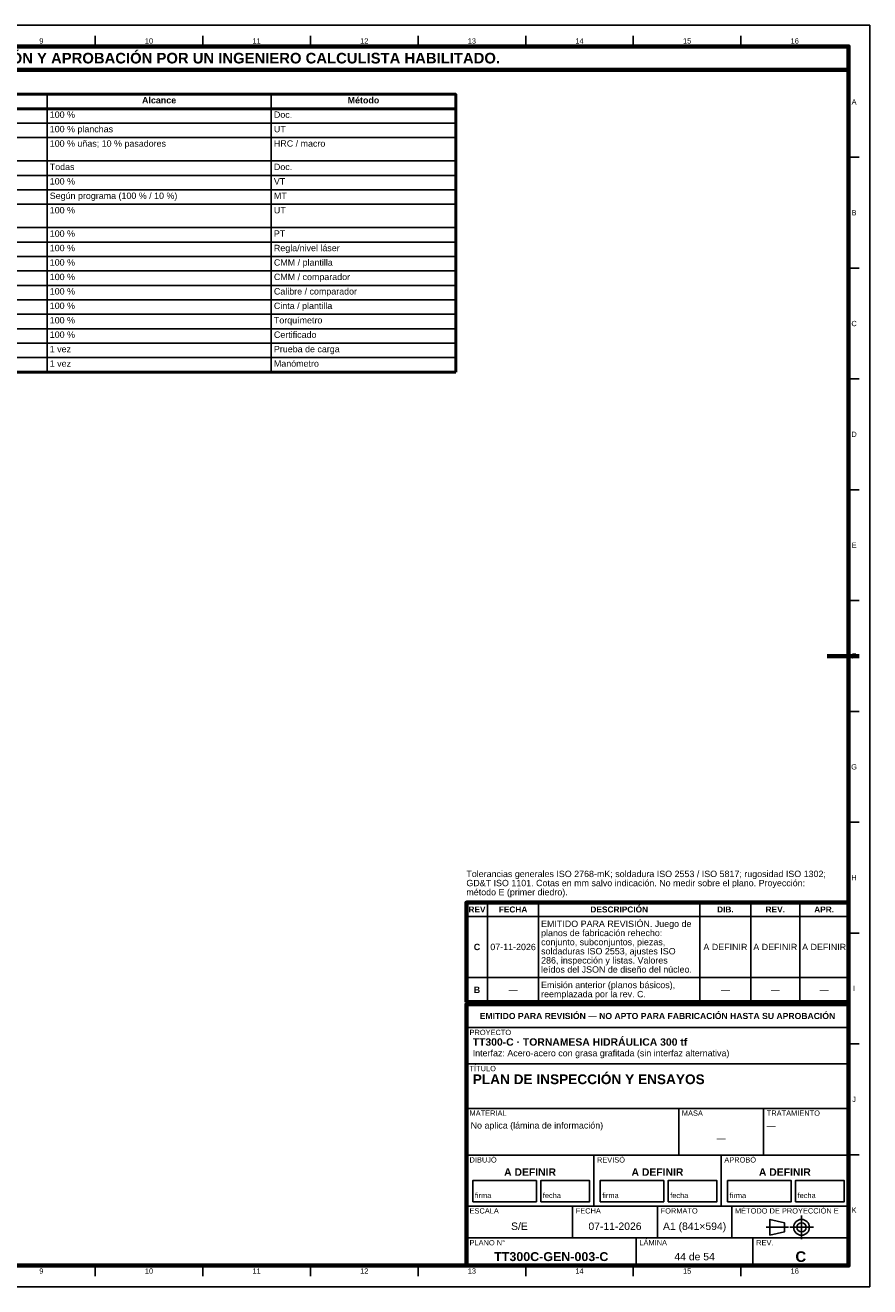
# Model space of a CAD drawing. Header units: millimetres. Extents: x 0 to 841, y 0 to 594.
# Tile 3 of 3: x 443 to 841, y 0 to 594. Entities that reach past the tile are written whole.
import ezdxf
from ezdxf.enums import TextEntityAlignment as Align

# ---------------------------------------------------------------- set-up
doc = ezdxf.new("R2010")
doc.units = ezdxf.units.MM
doc.linetypes.add('EJE', pattern=[31, 20, -4, 3, -4])
for name, color, linetype, lineweight in [('EJE', 7, 'EJE', 25), ('FINA', 7, 'CONTINUOUS', 25), ('MARCO', 7, 'CONTINUOUS', 70), ('TXT', 7, 'CONTINUOUS', 25), ('VIS', 7, 'CONTINUOUS', 50)]:
    doc.layers.add(name, color=color, linetype=linetype, lineweight=lineweight)
doc.styles.add('STD', font='LiberationSans-Regular.ttf')
doc.styles.add('STDB', font='LiberationSans-Bold.ttf')

msp = doc.modelspace()

# ---------------------------------------------------------------- linework, layer by layer
at = {"layer": 'EJE'}
for p, q in [((808.88, 22.42), (808.88, 33.58)), ((792.14, 28), (802.68, 28)), ((803.3, 28), (814.46, 28))]:
    msp.add_line(p, q, dxfattribs=at)
at = {"layer": 'FINA'}
for p, q in [((476.19, 584), (476.19, 589)), ((526.88, 584), (526.88, 589)), ((577.56, 584), (577.56, 589)), ((628.25, 584), (628.25, 589)), ((678.94, 584), (678.94, 589)), ((729.62, 584), (729.62, 589)), ((780.31, 584), (780.31, 589)), ((453.49, 561.5), (453.49, 430.7)), ((559.06, 561.5), (559.06, 430.7)), ((25, 554.7), (646, 554.7)), ((25, 547.9), (646, 547.9)), ((25, 541.1), (646, 541.1)), ((25, 530.1), (646, 530.1)), ((831, 531.82), (836, 531.82)), ((25, 523.3), (646, 523.3)), ((25, 516.5), (646, 516.5)), ((25, 509.7), (646, 509.7)), ((25, 498.7), (646, 498.7)), ((25, 491.9), (646, 491.9)), ((25, 485.1), (646, 485.1)), ((25, 478.3), (646, 478.3)), ((831, 479.64), (836, 479.64)), ((25, 471.5), (646, 471.5)), ((25, 464.7), (646, 464.7)), ((25, 457.9), (646, 457.9)), ((25, 451.1), (646, 451.1)), ((25, 444.3), (646, 444.3)), ((25, 437.5), (646, 437.5)), ((831, 427.45), (836, 427.45)), ((831, 375.27), (836, 375.27)), ((831, 323.09), (836, 323.09)), ((831, 270.91), (836, 270.91)), ((831, 218.73), (836, 218.73)), ((661, 134), (661, 180.9)), ((685, 134), (685, 180.9)), ((761, 134), (761, 180.9)), ((785, 134), (785, 180.9)), ((808, 134), (808, 180.9)), ((651, 174.4), (831, 174.4)), ((831, 166.55), (836, 166.55)), ((651, 145.6), (831, 145.6)), ((651, 134), (831, 134)), ((651, 133), (831, 133)), ((651, 122), (831, 122)), ((831, 114.36), (836, 114.36)), ((651, 105), (831, 105)), ((651, 84), (831, 84)), ((751, 62), (751, 84)), ((791, 62), (791, 84)), ((651, 62), (831, 62)), ((711, 38), (711, 62)), ((771, 38), (771, 62)), ((831, 62.18), (836, 62.18)), ((651, 38), (831, 38)), ((701, 23), (701, 38)), ((741, 23), (741, 38)), ((776, 23), (776, 38)), ((651, 23), (831, 23)), ((731, 10), (731, 23)), ((786, 10), (786, 23)), ((476.19, 10), (476.19, 5)), ((526.88, 10), (526.88, 5)), ((577.56, 10), (577.56, 5)), ((628.25, 10), (628.25, 5)), ((678.94, 10), (678.94, 5)), ((729.62, 10), (729.62, 5)), ((780.31, 10), (780.31, 5))]:
    msp.add_line(p, q, dxfattribs=at)
for points in [[(0, 0), (841, 0), (841, 594), (0, 594)], [(654, 40), (684, 40), (684, 50), (654, 50)], [(686, 40), (709, 40), (709, 50), (686, 50)], [(714, 40), (744, 40), (744, 50), (714, 50)], [(746, 40), (769, 40), (769, 50), (746, 50)], [(774, 40), (804, 40), (804, 50), (774, 50)], [(806, 40), (829, 40), (829, 50), (806, 50)], [(794, 24.28), (800.82, 25.83), (800.82, 30.17), (794, 31.72)]]:
    msp.add_lwpolyline(points, close=True, dxfattribs=at)
for radius in [3.72, 2.17]:
    msp.add_circle((808.88, 28), radius, dxfattribs=at)
at = {"layer": 'MARCO'}
msp.add_line((836, 297), (821, 297), dxfattribs=at)
for points in [[(20, 10), (831, 10), (831, 584), (20, 584)], [(20, 573), (831, 573), (831, 584), (20, 584)], [(651, 134), (831, 134), (831, 180.9), (651, 180.9)], [(651, 10), (831, 10), (831, 133), (651, 133)]]:
    msp.add_lwpolyline(points, close=True, dxfattribs=at)
at = {"layer": 'VIS'}
for p in [(646, 561.5), (25, 430.7)]:
    msp.add_line(p, (646, 430.7), dxfattribs=at)
msp.add_lwpolyline([(25, 554.7), (646, 554.7), (646, 561.5), (25, 561.5)], close=True, dxfattribs=at)

# ---------------------------------------------------------------- texts
at = {"layer": 'TXT'}
for s, height, style, p in [('ESTOS PLANOS NO SON VÁLIDOS PARA FABRICACIÓN HASTA SU REVISIÓN Y APROBACIÓN POR UN INGENIERO CALCULISTA HABILITADO.', 5, 'STDB', (425.5, 578.5)), ('9', 2.5, 'STD', (450.84, 586.6)), ('10', 2.5, 'STD', (501.53, 586.6)), ('11', 2.5, 'STD', (552.22, 586.6)), ('12', 2.5, 'STD', (602.91, 586.6)), ('13', 2.5, 'STD', (653.59, 586.6)), ('14', 2.5, 'STD', (704.28, 586.6)), ('15', 2.5, 'STD', (754.97, 586.6)), ('16', 2.5, 'STD', (805.66, 586.6)), ('Alcance', 3, 'STDB', (506.28, 558.7)), ('Método', 3, 'STDB', (602.53, 558.7)), ('A', 2.5, 'STD', (833.6, 557.91)), ('B', 2.5, 'STD', (833.6, 505.73)), ('C', 2.5, 'STD', (833.6, 453.55)), ('D', 2.5, 'STD', (833.6, 401.36)), ('E', 2.5, 'STD', (833.6, 349.18)), ('F', 2.5, 'STD', (833.6, 297)), ('G', 2.5, 'STD', (833.6, 244.82)), ('H', 2.5, 'STD', (833.6, 192.64)), ('REV', 2.8, 'STDB', (656, 177.65)), ('FECHA', 2.8, 'STDB', (673, 177.65)), ('DESCRIPCIÓN', 2.8, 'STDB', (723, 177.65)), ('DIB.', 2.8, 'STDB', (773, 177.65)), ('REV.', 2.8, 'STDB', (796.5, 177.65)), ('APR.', 2.8, 'STDB', (819.5, 177.65)), ('C', 3, 'STDB', (656, 160)), ('07-11-2026', 3, 'STD', (673, 160)), ('A DEFINIR', 3, 'STD', (773, 160)), ('A DEFINIR', 3, 'STD', (796.5, 160)), ('A DEFINIR', 3, 'STD', (819.5, 160)), ('B', 3, 'STDB', (656, 139.8)), ('—', 3, 'STD', (673, 139.8)), ('—', 3, 'STD', (773, 139.8)), ('—', 3, 'STD', (796.5, 139.8)), ('—', 3, 'STD', (819.5, 139.8)), ('I', 2.5, 'STD', (833.6, 140.45)), ('EMITIDO PARA REVISIÓN — NO APTO PARA FABRICACIÓN HASTA SU APROBACIÓN', 2.9, 'STDB', (741, 127.5)), ('J', 2.5, 'STD', (833.6, 88.27)), ('—', 3, 'STD', (771, 70)), ('A DEFINIR', 3.5, 'STDB', (681, 54)), ('A DEFINIR', 3.5, 'STDB', (741, 54)), ('A DEFINIR', 3.5, 'STDB', (801, 54)), ('K', 2.5, 'STD', (833.6, 36.09)), ('S/E', 3.5, 'STD', (676, 28.5)), ('07-11-2026', 3.5, 'STD', (721, 28.5)), ('A1 (841×594)', 3.5, 'STD', (758.5, 28.5)), ('TT300C-GEN-003-C', 4.2, 'STDB', (691, 14.2)), ('44 de 54', 3.5, 'STD', (758.5, 14.2)), ('C', 5, 'STDB', (808.5, 14.2)), ('9', 2.5, 'STD', (450.84, 7.4)), ('10', 2.5, 'STD', (501.53, 7.4)), ('11', 2.5, 'STD', (552.22, 7.4)), ('12', 2.5, 'STD', (602.91, 7.4)), ('13', 2.5, 'STD', (653.59, 7.4)), ('14', 2.5, 'STD', (704.28, 7.4)), ('15', 2.5, 'STD', (754.97, 7.4)), ('16', 2.5, 'STD', (805.66, 7.4))]:
    msp.add_text(s, height=height, dxfattribs=dict(at, style=style)).set_placement(p, align=Align.MIDDLE_CENTER)
at = {"layer": 'TXT', "style": 'STD'}
for s, p in [('100 %', (454.79, 551.9)), ('Doc.', (560.36, 551.9)), ('100 % planchas', (454.79, 545.1)), ('UT', (560.36, 545.1)), ('100 % uñas; 10 % pasadores', (454.79, 538.3)), ('HRC / macro', (560.36, 538.3)), ('Todas', (454.79, 527.3)), ('Doc.', (560.36, 527.3)), ('100 %', (454.79, 520.5)), ('VT', (560.36, 520.5)), ('Según programa (100 % / 10 %)', (454.79, 513.7)), ('MT', (560.36, 513.7)), ('100 %', (454.79, 506.9)), ('UT', (560.36, 506.9)), ('100 %', (454.79, 495.9)), ('PT', (560.36, 495.9)), ('100 %', (454.79, 489.1)), ('Regla/nivel láser', (560.36, 489.1)), ('100 %', (454.79, 482.3)), ('CMM / plantilla', (560.36, 482.3)), ('100 %', (454.79, 475.5)), ('CMM / comparador', (560.36, 475.5)), ('100 %', (454.79, 468.7)), ('Calibre / comparador', (560.36, 468.7)), ('100 %', (454.79, 461.9)), ('Cinta / plantilla', (560.36, 461.9)), ('100 %', (454.79, 455.1)), ('Torquímetro', (560.36, 455.1)), ('100 %', (454.79, 448.3)), ('Certificado', (560.36, 448.3)), ('1 vez', (454.79, 441.5)), ('Prueba de carga', (560.36, 441.5)), ('1 vez', (454.79, 434.7)), ('Manómetro', (560.36, 434.7))]:
    msp.add_text(s, height=3, dxfattribs=at).set_placement(p, align=Align.MIDDLE_LEFT)
for s, height, p in [('Tolerancias generales ISO 2768-mK; soldadura ISO 2553 / ISO 5817; rugosidad ISO 1302;', 3, (651, 192)), ('GD&T ISO 1101. Cotas en mm salvo indicación. No medir sobre el plano. Proyección:', 3, (651, 187.7)), ('método E (primer diedro).', 3, (651, 183.4)), ('firma', 2.5, (655, 41)), ('fecha', 2.5, (687, 41)), ('firma', 2.5, (715, 41)), ('fecha', 2.5, (747, 41)), ('firma', 2.5, (775, 41)), ('fecha', 2.5, (807, 41))]:
    msp.add_text(s, height=height, dxfattribs=at).set_placement(p, align=Align.BOTTOM_LEFT)
at = {"layer": 'TXT'}
for s, height, style, p in [('EMITIDO PARA REVISIÓN. Juego de', 3, 'STD', (686.2, 172.4)), ('planos de fabricación rehecho:', 3, 'STD', (686.2, 168.1)), ('conjunto, subconjuntos, piezas,', 3, 'STD', (686.2, 163.8)), ('soldaduras ISO 2553, ajustes ISO', 3, 'STD', (686.2, 159.5)), ('286, inspección y listas. Valores', 3, 'STD', (686.2, 155.2)), ('leídos del JSON de diseño del núcleo.', 3, 'STD', (686.2, 150.9)), ('Emisión anterior (planos básicos),', 3, 'STD', (686.2, 143.6)), ('reemplazada por la rev. C.', 3, 'STD', (686.2, 139.3)), ('PROYECTO', 2.5, 'STD', (652.5, 121)), ('TT300-C · TORNAMESA HIDRÁULICA 300 tf', 3.5, 'STDB', (654, 117)), ('Interfaz: Acero-acero con grasa grafitada (sin interfaz alternativa)', 3, 'STD', (654, 111.5)), ('TÍTULO', 2.5, 'STD', (652.5, 104)), ('PLAN DE INSPECCIÓN Y ENSAYOS', 4.6, 'STDB', (654, 100)), ('MATERIAL', 2.5, 'STD', (652.5, 83)), ('No aplica (lámina de información)', 3, 'STD', (653, 77.5)), ('MASA', 2.5, 'STD', (752.5, 83)), ('TRATAMIENTO', 2.5, 'STD', (792.5, 83)), ('—', 3, 'STD', (792.5, 77.5)), ('DIBUJÓ', 2.5, 'STD', (652.5, 61)), ('REVISÓ', 2.5, 'STD', (712.5, 61)), ('APROBÓ', 2.5, 'STD', (772.5, 61)), ('ESCALA', 2.5, 'STD', (652.5, 37)), ('FECHA', 2.5, 'STD', (702.5, 37)), ('FORMATO', 2.5, 'STD', (742.5, 37)), ('MÉTODO DE PROYECCIÓN E', 2.5, 'STD', (777.5, 37)), ('PLANO N°', 2.5, 'STD', (652.5, 22)), ('LÁMINA', 2.5, 'STD', (732.5, 22)), ('REV.', 2.5, 'STD', (787.5, 22))]:
    msp.add_text(s, height=height, dxfattribs=dict(at, style=style)).set_placement(p, align=Align.TOP_LEFT)

doc.saveas('drawing.dxf')
